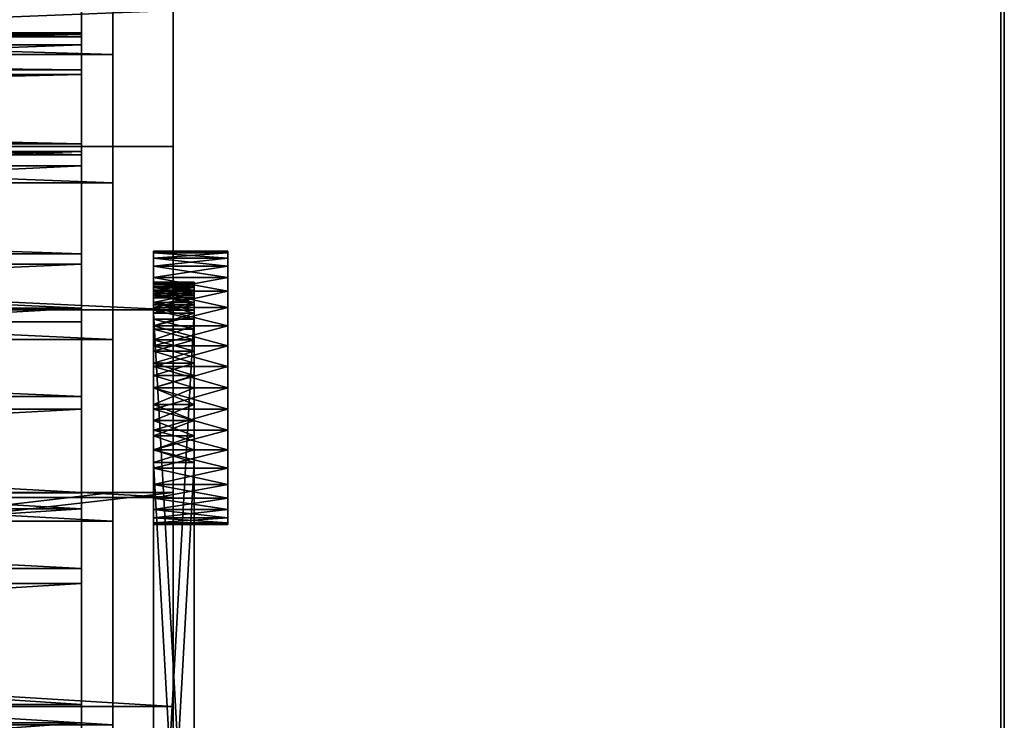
# Model space of a CAD drawing. Extents: x -4.8 to 43.9, y -3 to 20.9.
# Tile 253 of 256: x 39 to 42, y 14.5 to 16.6. Entities that reach past the tile are written whole.
import ezdxf

# ---------------------------------------------------------------- set-up
doc = ezdxf.new("R2010")
doc.units = 0

# ---------------------------------------------------------------- blocks, each defined once
blk = doc.blocks.new('Box-7148e406-b601-4288-a37b-d1ddc6295924')
at = {"color": 253, "linetype": 'Continuous', "true_color": 0xa0a0a0, "transparency": 33554687}
mesh = blk.add_polyface(dxfattribs=at)
corners = [(0, 0), (42, 0), (42, 19), (0, 19), (0, 0, 0.01), (42, 0, 0.01), (42, 19, 0.01), (0, 19, 0.01)]
mesh.append_faces([[corners[k] for k in face] for face in [(0, 1, 2, 3), (4, 5, 6, 7), (0, 1, 5, 4), (1, 2, 6, 5), (2, 3, 7, 6), (3, 0, 4, 7)]], dxfattribs={"color": 253})
blk = doc.blocks.new('Box-4a7966fc-d543-4e90-b91f-e9f7020791ce')
at = {"color": 253, "linetype": 'Continuous', "true_color": 0xa0a0a0, "transparency": 33554687}
mesh = blk.add_polyface(dxfattribs=at)
corners = [(0, 0), (42, 0), (42, 19), (0, 19), (0, 0, 0.01), (42, 0, 0.01), (42, 19, 0.01), (0, 19, 0.01)]
mesh.append_faces([[corners[k] for k in face] for face in [(0, 1, 2, 3), (4, 5, 6, 7), (0, 1, 5, 4), (1, 2, 6, 5), (2, 3, 7, 6), (3, 0, 4, 7)]], dxfattribs={"color": 253})
blk = doc.blocks.new('Box-6be0b900-153f-4212-bae1-06242cf9e2c9')
at = {"color": 253, "linetype": 'Continuous', "true_color": 0xa0a0a0, "transparency": 33554687}
mesh = blk.add_polyface(dxfattribs=at)
corners = [(0, 0), (0.01, 0), (0.01, 19), (0, 19), (0, 0, 17), (0.01, 0, 17), (0.01, 19, 17), (0, 19, 17)]
mesh.append_faces([[corners[k] for k in face] for face in [(0, 1, 2, 3), (4, 5, 6, 7), (0, 1, 5, 4), (1, 2, 6, 5), (2, 3, 7, 6), (3, 0, 4, 7)]], dxfattribs={"color": 253})
blk = doc.blocks.new('def3a200-0982-4f28-a51c-09b8d150a3a7')
at = {"linetype": 'Continuous', "transparency": 33554687}
for name, p in [('Box-7148e406-b601-4288-a37b-d1ddc6295924', (0, 0)), ('Box-4a7966fc-d543-4e90-b91f-e9f7020791ce', (0, 0, 16.99)), ('Box-6be0b900-153f-4212-bae1-06242cf9e2c9', (41.99, 0))]:
    blk.add_blockref(name, p, dxfattribs=at)
blk = doc.blocks.new('A2caf8b60c-556e-4c7a-b7da-38014f56cfbd')
at = {"color": 0, "linetype": 'BYBLOCK', "lineweight": -2, "transparency": 33554687}
mesh = blk.add_polyface(dxfattribs=at)
corners = [(-12.4109, 30.698, 7.894), (-11.0851, 32.5472, 7.894), (-11.0851, 32.5472, -27.106), (-12.4109, 30.698, -27.106), (-13.431, 28.6642, -27.106), (-13.431, 28.6642, 7.894), (-9.4864, 34.1662, 7.894), (-9.4864, 34.1662, -27.106), (-7.6541, 35.5152, 7.894), (-5.6334, 36.561, 7.894), (-5.6334, 36.561, -27.106), (-7.6541, 35.5152, -27.106), (-3.4739, 37.2777, 7.894), (-1.2289, 37.6478, 7.894), (-1.2289, 37.6478, -27.106), (-3.4739, 37.2777, -27.106), (1.0464, 37.6622, 7.894), (1.0464, 37.6622, -27.106), (3.2959, 37.3205, 7.894), (5.4642, 36.631, 7.894), (5.4642, 36.631, -27.106), (3.2959, 37.3205, -27.106), (7.498, 35.6109, 7.894), (9.3472, 34.2851, 7.894), (9.3472, 34.2851, -27.106), (7.498, 35.6109, -27.106), (10.9662, 32.6864, 7.894), (10.9662, 32.6864, -27.106), (12.3152, 30.8541, 7.894), (13.361, 28.8334, 7.894), (13.361, 28.8334, -27.106), (12.3152, 30.8541, -27.106), (14.0777, 26.6739, 7.894), (14.4478, 24.4289, 7.894), (14.4478, 24.4289, -27.106), (14.0777, 26.6739, -27.106), (14.4622, 22.1536, 7.894), (14.4622, 22.1536, -27.106), (14.1205, 19.9041, 7.894), (13.431, 17.7358, 7.894), (13.431, 17.7358, -27.106), (14.1205, 19.9041, -27.106)]
mesh.append_faces([[corners[k] for k in face] for face in [(0, 2, 3, 0), (3, 5, 0, 3), (2, 6, 7, 2), (8, 10, 11, 8), (11, 6, 8, 11), (12, 14, 15, 12), (15, 9, 12, 15), (14, 16, 17, 14), (18, 20, 21, 18), (21, 16, 18, 21), (22, 24, 25, 22), (25, 19, 22, 25), (24, 26, 27, 24), (28, 30, 31, 28), (31, 26, 28, 31), (32, 34, 35, 32), (35, 29, 32, 35), (34, 36, 37, 34), (38, 40, 41, 38), (41, 36, 38, 41)]], dxfattribs={"vtx0": -1, "color": 0})
mesh.append_faces([[corners[k] for k in face] for face in [(0, 1, 2, 0), (3, 4, 5, 3), (2, 1, 6, 2), (8, 9, 10, 8), (11, 7, 6, 11), (12, 13, 14, 12), (15, 10, 9, 15), (14, 13, 16, 14), (18, 19, 20, 18), (21, 17, 16, 21), (22, 23, 24, 22), (25, 20, 19, 25), (24, 23, 26, 24), (28, 29, 30, 28), (31, 27, 26, 31), (32, 33, 34, 32), (35, 30, 29, 35), (34, 33, 36, 34), (38, 39, 40, 38), (41, 37, 36, 41)]], dxfattribs={"vtx2": -1, "color": 0})
mesh = blk.add_polyface(dxfattribs=at)
corners = [(12.5047, 18.1126, -27.106), (12.5047, 18.1126, 7.894), (13.1466, 20.1314, 7.894), (13.1466, 20.1314, -27.106), (13.4648, 22.2258, 7.894), (13.4648, 22.2258, -27.106), (13.4514, 24.3442, 7.894), (13.4514, 24.3442, -27.106), (13.1068, 26.4343, 7.894), (13.1068, 26.4343, -27.106), (12.4395, 28.4449, 7.894), (12.4395, 28.4449, -27.106), (11.4659, 30.3263, 7.894), (11.4659, 30.3263, -27.106), (10.2099, 32.0322, 7.894), (10.2099, 32.0322, -27.106), (8.7026, 33.5206, 7.894), (8.7026, 33.5206, -27.106), (6.9809, 34.7549, 7.894), (6.9809, 34.7549, -27.106), (5.0874, 35.7047, 7.894), (5.0874, 35.7047, -27.106), (3.0686, 36.3466, 7.894), (3.0686, 36.3466, -27.106), (0.9742, 36.6648, 7.894), (0.9742, 36.6648, -27.106), (-1.1442, 36.6514, 7.894), (-1.1442, 36.6514, -27.106), (-3.2343, 36.3068, 7.894), (-3.2343, 36.3068, -27.106), (-5.2449, 35.6395, 7.894), (-5.2449, 35.6395, -27.106), (-7.1263, 34.6659, 7.894), (-7.1263, 34.6659, -27.106), (-8.8322, 33.4099, 7.894), (-8.8322, 33.4099, -27.106), (-10.3206, 31.9026, 7.894), (-10.3206, 31.9026, -27.106), (-11.5549, 30.1809, 7.894), (-11.5549, 30.1809, -27.106), (-12.5047, 28.2874, 7.894), (-12.5047, 28.2874, -27.106)]
mesh.append_faces([[corners[k] for k in face] for face in [(3, 0, 2, 3), (2, 4, 3, 2), (7, 5, 6, 7), (9, 7, 8, 9), (8, 10, 9, 8), (13, 11, 12, 13), (12, 14, 13, 12), (17, 15, 16, 17), (19, 17, 18, 19), (18, 20, 19, 18), (23, 21, 22, 23), (22, 24, 23, 22), (27, 25, 26, 27), (29, 27, 28, 29), (28, 30, 29, 28), (33, 31, 32, 33), (32, 34, 33, 32), (37, 35, 36, 37), (39, 37, 38, 39), (38, 40, 39, 38)]], dxfattribs={"vtx1": -1, "color": 0})
mesh.append_faces([[corners[k] for k in face] for face in [(0, 1, 2, 0), (4, 5, 3, 4), (5, 4, 6, 5), (7, 6, 8, 7), (10, 11, 9, 10), (11, 10, 12, 11), (14, 15, 13, 14), (15, 14, 16, 15), (17, 16, 18, 17), (20, 21, 19, 20), (21, 20, 22, 21), (24, 25, 23, 24), (25, 24, 26, 25), (27, 26, 28, 27), (30, 31, 29, 30), (31, 30, 32, 31), (34, 35, 33, 34), (35, 34, 36, 35), (37, 36, 38, 37), (40, 41, 39, 40)]], dxfattribs={"vtx2": -1, "color": 0})
mesh = blk.add_polyface(dxfattribs=at)
corners = [(12.4109, 15.702, 7.894), (11.0851, 13.8528, 7.894), (11.0851, 13.8528, -27.106), (12.4109, 15.702, -27.106), (13.431, 17.7358, -27.106), (13.431, 17.7358, 7.894), (9.4864, 12.2338, 7.894), (9.4864, 12.2338, -27.106), (7.6541, 10.8848, 7.894), (5.6334, 9.839, 7.894), (5.6334, 9.839, -27.106), (7.6541, 10.8848, -27.106), (3.4739, 9.1223, 7.894), (1.2289, 8.7522, 7.894), (1.2289, 8.7522, -27.106), (3.4739, 9.1223, -27.106), (-1.0464, 8.7378, 7.894), (-1.0464, 8.7378, -27.106), (-3.2959, 9.0795, 7.894), (-5.4642, 9.769, 7.894), (-5.4642, 9.769, -27.106), (-3.2959, 9.0795, -27.106), (-7.498, 10.7891, 7.894), (-9.3472, 12.1149, 7.894), (-9.3472, 12.1149, -27.106), (-7.498, 10.7891, -27.106), (-10.9662, 13.7136, 7.894), (-10.9662, 13.7136, -27.106), (-12.3152, 15.5459, 7.894), (-13.361, 17.5666, 7.894), (-13.361, 17.5666, -27.106), (-12.3152, 15.5459, -27.106), (-14.0777, 19.7261, 7.894), (-14.4478, 21.9711, 7.894), (-14.4478, 21.9711, -27.106), (-14.0777, 19.7261, -27.106), (-14.4622, 24.2464, 7.894), (-14.4622, 24.2464, -27.106), (-14.1205, 26.4959, 7.894), (-13.431, 28.6642, 7.894), (-13.431, 28.6642, -27.106), (-14.1205, 26.4959, -27.106)]
mesh.append_faces([[corners[k] for k in face] for face in [(0, 2, 3, 0), (3, 5, 0, 3), (2, 6, 7, 2), (8, 10, 11, 8), (11, 6, 8, 11), (12, 14, 15, 12), (15, 9, 12, 15), (14, 16, 17, 14), (18, 20, 21, 18), (21, 16, 18, 21), (22, 24, 25, 22), (25, 19, 22, 25), (24, 26, 27, 24), (28, 30, 31, 28), (31, 26, 28, 31), (32, 34, 35, 32), (35, 29, 32, 35), (34, 36, 37, 34), (38, 40, 41, 38), (41, 36, 38, 41)]], dxfattribs={"vtx0": -1, "color": 0})
mesh.append_faces([[corners[k] for k in face] for face in [(0, 1, 2, 0), (3, 4, 5, 3), (2, 1, 6, 2), (8, 9, 10, 8), (11, 7, 6, 11), (12, 13, 14, 12), (15, 10, 9, 15), (14, 13, 16, 14), (18, 19, 20, 18), (21, 17, 16, 21), (22, 23, 24, 22), (25, 20, 19, 25), (24, 23, 26, 24), (28, 29, 30, 28), (31, 27, 26, 31), (32, 33, 34, 32), (35, 30, 29, 35), (34, 33, 36, 34), (38, 39, 40, 38), (41, 37, 36, 41)]], dxfattribs={"vtx2": -1, "color": 0})
mesh = blk.add_polyface(dxfattribs=at)
corners = [(-12.5047, 28.2874, -27.106), (-12.5047, 28.2874, 7.894), (-13.1466, 26.2686, 7.894), (-13.1466, 26.2686, -27.106), (-13.4648, 24.1742, 7.894), (-13.4648, 24.1742, -27.106), (-13.4514, 22.0558, 7.894), (-13.4514, 22.0558, -27.106), (-13.1068, 19.9657, 7.894), (-13.1068, 19.9657, -27.106), (-12.4395, 17.9551, 7.894), (-12.4395, 17.9551, -27.106), (-11.4659, 16.0737, 7.894), (-11.4659, 16.0737, -27.106), (-10.2099, 14.3678, 7.894), (-10.2099, 14.3678, -27.106), (-8.7026, 12.8794, 7.894), (-8.7026, 12.8794, -27.106), (-6.9809, 11.6451, 7.894), (-6.9809, 11.6451, -27.106), (-0.9742, 9.7352, 7.894), (-0.9742, 9.7352, -27.106), (-3.0686, 10.0534, -27.106), (-3.0686, 10.0534, 7.894), (-5.0874, 10.6953, -27.106), (-5.0874, 10.6953, 7.894), (1.1442, 9.7486, 7.894), (1.1442, 9.7486, -27.106), (3.2343, 10.0932, 7.894), (3.2343, 10.0932, -27.106), (5.2449, 10.7605, 7.894), (5.2449, 10.7605, -27.106), (7.1263, 11.7341, 7.894), (7.1263, 11.7341, -27.106), (8.8322, 12.9901, 7.894), (8.8322, 12.9901, -27.106), (10.3206, 14.4974, 7.894), (10.3206, 14.4974, -27.106), (11.5549, 16.2191, 7.894), (11.5549, 16.2191, -27.106), (12.5047, 18.1126, 7.894), (12.5047, 18.1126, -27.106)]
mesh.append_faces([[corners[k] for k in face] for face in [(3, 0, 2, 3), (2, 4, 3, 2), (7, 5, 6, 7), (9, 7, 8, 9), (8, 10, 9, 8), (13, 11, 12, 13), (12, 14, 13, 12), (17, 15, 16, 17), (19, 17, 18, 19), (23, 20, 22, 23), (22, 24, 23, 22), (24, 19, 25, 24), (27, 21, 26, 27), (29, 27, 28, 29), (28, 30, 29, 28), (33, 31, 32, 33), (32, 34, 33, 32), (37, 35, 36, 37), (39, 37, 38, 39), (38, 40, 39, 38)]], dxfattribs={"vtx1": -1, "color": 0})
mesh.append_faces([[corners[k] for k in face] for face in [(0, 1, 2, 0), (4, 5, 3, 4), (5, 4, 6, 5), (7, 6, 8, 7), (10, 11, 9, 10), (11, 10, 12, 11), (14, 15, 13, 14), (15, 14, 16, 15), (17, 16, 18, 17), (20, 21, 22, 20), (24, 25, 23, 24), (19, 18, 25, 19), (21, 20, 26, 21), (27, 26, 28, 27), (30, 31, 29, 30), (31, 30, 32, 31), (34, 35, 33, 34), (35, 34, 36, 35), (37, 36, 38, 37), (40, 41, 39, 40)]], dxfattribs={"vtx2": -1, "color": 0})
blk = doc.blocks.new('A01b5c9114-0f9d-4c13-8968-8b2e19654aaf')
at = {"color": 0, "linetype": 'BYBLOCK', "lineweight": -2, "transparency": 33554687}
mesh = blk.add_polyface(dxfattribs=at)
corners = [(2.7128, 47.6748, -28.092), (-0.6205, 46.9919, -28.092), (-0.6205, 46.9919, 8.88), (2.7128, 47.6748, 8.88), (6.0903, 48.0867, 8.88), (6.0903, 48.0867, -28.092), (9.49, 48.225, 8.88), (9.49, 48.225, -28.092), (-3.8879, 46.0425, -28.092), (-7.0681, 44.8328, -28.092), (-7.0681, 44.8328, 8.88), (-3.8879, 46.0425, 8.88)]
mesh.append_faces([[corners[k] for k in face] for face in [(0, 2, 3, 0), (3, 5, 0, 3), (4, 7, 5, 4), (8, 10, 11, 8), (11, 1, 8, 11)]], dxfattribs={"vtx0": -1, "color": 0})
mesh.append_faces([[corners[k] for k in face] for face in [(0, 1, 2, 0), (3, 4, 5, 3), (4, 6, 7, 4), (8, 9, 10, 8), (11, 2, 1, 11)]], dxfattribs={"vtx2": -1, "color": 0})
mesh = blk.add_polyface(dxfattribs=at)
corners = [(16.25, 48.225, -28.092), (9.49, 48.225, -28.092), (9.49, 48.225, 8.88), (16.25, 48.225, 8.88)]
mesh.append_faces([[corners[k] for k in face] for face in [(0, 2, 3, 0)]], dxfattribs={"vtx0": -1, "color": 0})
mesh.append_faces([[corners[k] for k in face] for face in [(0, 1, 2, 0)]], dxfattribs={"vtx2": -1, "color": 0})
mesh = blk.add_polyface(dxfattribs=at)
corners = [(-6.8076, 44.2373, 8.23), (-6.8076, 44.2373, -27.442), (-3.6773, 45.4276, -27.442), (-3.6773, 45.4276, 8.23), (-0.4612, 46.3617, -27.442), (2.8196, 47.0336, 8.23), (-0.4612, 46.3617, 8.23), (2.8196, 47.0336, -27.442), (9.4901, 47.575, -27.442), (9.4901, 47.575, 8.23), (6.1439, 47.4389, 8.23), (6.1439, 47.4389, -27.442)]
mesh.append_faces([[corners[k] for k in face] for face in [(4, 5, 6, 4), (5, 4, 7, 5)]], dxfattribs={"vtx0": -1, "color": 0})
mesh.append_faces([[corners[k] for k in face] for face in [(3, 0, 2, 3), (6, 3, 4, 6), (11, 8, 10, 11), (10, 5, 11, 10)]], dxfattribs={"vtx1": -1, "color": 0})
mesh.append_faces([[corners[k] for k in face] for face in [(0, 1, 2, 0), (3, 2, 4, 3), (8, 9, 10, 8), (5, 7, 11, 5)]], dxfattribs={"vtx2": -1, "color": 0})
mesh = blk.add_polyface(dxfattribs=at)
corners = [(9.4901, 47.575, 8.23), (9.4901, 47.575, -27.442), (19.175, 47.575, -27.442), (19.175, 47.575, 8.23)]
mesh.append_faces([[corners[k] for k in face] for face in [(3, 0, 2, 3)]], dxfattribs={"vtx1": -1, "color": 0})
mesh.append_faces([[corners[k] for k in face] for face in [(0, 1, 2, 0)]], dxfattribs={"vtx2": -1, "color": 0})
mesh = blk.add_polyface(dxfattribs=at)
corners = [(14.6922, 18.663, 8.23), (14.6922, 18.663, -27.442), (14.1254, 16.5758, -27.442), (14.1254, 16.5758, 8.23), (13.2784, 14.5857, -27.442), (13.2784, 14.5857, 8.23), (12.1673, 12.7301, -27.442), (12.1673, 12.7301, 8.23), (10.8127, 11.044, -27.442), (10.8127, 11.044, 8.23), (9.2403, 9.559, -27.442), (9.2403, 9.559, 8.23), (7.4796, 8.303, -27.442), (7.4796, 8.303, 8.23), (5.5636, 7.2996, -27.442), (5.5636, 7.2996, 8.23), (3.5284, 6.5677, -27.442), (3.5284, 6.5677, 8.23), (1.4122, 6.1211, -27.442), (1.4122, 6.1211, 8.23), (-0.7452, 5.9681, -27.442), (-0.7452, 5.9681, 8.23)]
mesh.append_faces([[corners[k] for k in face] for face in [(3, 0, 2, 3), (2, 4, 3, 2), (7, 5, 6, 7), (9, 7, 8, 9), (8, 10, 9, 8), (13, 11, 12, 13), (12, 14, 13, 12), (17, 15, 16, 17), (19, 17, 18, 19), (18, 20, 19, 18)]], dxfattribs={"vtx1": -1, "color": 0})
mesh.append_faces([[corners[k] for k in face] for face in [(0, 1, 2, 0), (4, 5, 3, 4), (5, 4, 6, 5), (7, 6, 8, 7), (10, 11, 9, 10), (11, 10, 12, 11), (14, 15, 13, 14), (15, 14, 16, 15), (17, 16, 18, 17), (20, 21, 19, 20)]], dxfattribs={"vtx2": -1, "color": 0})
mesh = blk.add_polyface(dxfattribs=at)
corners = [(1.4494, 5.47, -28.092), (3.6027, 5.9135, -28.092), (3.6027, 5.9135, 8.88), (1.4494, 5.47, 8.88), (-0.7439, 5.3181, 8.88), (-0.7439, 5.3181, -28.092), (5.6776, 6.6406, -28.092), (5.6776, 6.6406, 8.88), (7.6367, 7.6383, -28.092), (9.4451, 8.8886, -28.092), (9.4451, 8.8886, 8.88), (7.6367, 7.6383, 8.88), (11.0703, 10.3693, -28.092), (12.4832, 12.0537, -28.092), (12.4832, 12.0537, 8.88), (11.0703, 10.3693, 8.88), (13.6585, 13.9118, -28.092), (13.6585, 13.9118, 8.88), (14.5751, 15.9101, -28.092), (15.2166, 18.013, -28.092), (15.2166, 18.013, 8.88), (14.5751, 15.9101, 8.88)]
mesh.append_faces([[corners[k] for k in face] for face in [(0, 2, 3, 0), (3, 5, 0, 3), (2, 6, 7, 2), (8, 10, 11, 8), (11, 6, 8, 11), (12, 14, 15, 12), (15, 9, 12, 15), (14, 16, 17, 14), (18, 20, 21, 18), (21, 16, 18, 21)]], dxfattribs={"vtx0": -1, "color": 0})
mesh.append_faces([[corners[k] for k in face] for face in [(0, 1, 2, 0), (3, 4, 5, 3), (2, 1, 6, 2), (8, 9, 10, 8), (11, 7, 6, 11), (12, 13, 14, 12), (15, 10, 9, 15), (14, 13, 16, 14), (18, 19, 20, 18), (21, 17, 16, 21)]], dxfattribs={"vtx2": -1, "color": 0})
blk = doc.blocks.new('e5b3d74c-c964-4e38-bde9-af93fdd1e03f')
at = {"color": 35, "transparency": 33554687, "extrusion": (-1, 0, 0), "zscale": 1.8, "rotation": 179.99999977}
blk.add_blockref('A01b5c9114-0f9d-4c13-8968-8b2e19654aaf', (19.175, 33.119, 17.2908), dxfattribs=at)
at = {"color": 252, "transparency": 33554687, "extrusion": (-1, 0, 0), "zscale": 1.8, "rotation": 179.99999977}
blk.add_blockref('A2caf8b60c-556e-4c7a-b7da-38014f56cfbd', (19.175, 33.119, 17.2908), dxfattribs=at)
at = {"color": 251, "transparency": 33554687}
mesh = blk.add_polyface(dxfattribs=at)
corners = [(34.3329, -8.5957, 21.4802), (34.3329, -8.4155, 21.4369), (32.8892, -8.4155, 21.4369), (32.8892, -8.5957, 21.4802), (32.8892, -8.7805, 21.4947), (34.3329, -8.7805, 21.4947), (34.3329, -8.2443, 21.366), (32.8892, -8.2443, 21.366), (34.3329, -8.0862, 21.2691), (34.3329, -7.9453, 21.1487), (32.8892, -7.9453, 21.1487), (32.8892, -8.0862, 21.2691), (34.3329, -7.8249, 21.0078), (34.3329, -7.728, 20.8497), (32.8892, -7.728, 20.8497), (32.8892, -7.8249, 21.0078), (34.3329, -7.6571, 20.6785), (32.8892, -7.6571, 20.6785), (34.3329, -7.6138, 20.1287), (34.3329, -7.6571, 19.9484), (32.8892, -7.6571, 19.9484), (32.8892, -7.6138, 20.1287), (32.8892, -7.5993, 20.3135), (34.3329, -7.5993, 20.3135), (32.8892, -7.6138, 20.4983), (34.3329, -7.6138, 20.4983), (34.3329, -7.728, 19.7772), (32.8892, -7.728, 19.7772), (34.3329, -7.8249, 19.6191), (34.3329, -7.9453, 19.4782), (32.8892, -7.9453, 19.4782), (32.8892, -7.8249, 19.6191), (34.3329, -8.0862, 19.3578), (34.3329, -8.2443, 19.261), (32.8892, -8.2443, 19.261), (32.8892, -8.0862, 19.3578), (34.3329, -8.4155, 19.19), (32.8892, -8.4155, 19.19), (34.3329, -8.5957, 19.1468), (34.3329, -8.7805, 19.1322), (32.8892, -8.7805, 19.1322), (32.8892, -8.5957, 19.1468)]
mesh.append_faces([[corners[k] for k in face] for face in [(0, 2, 3, 0), (3, 5, 0, 3), (2, 6, 7, 2), (8, 10, 11, 8), (11, 6, 8, 11), (12, 14, 15, 12), (15, 9, 12, 15), (14, 16, 17, 14), (18, 20, 21, 18), (21, 23, 18, 21), (22, 25, 23, 22), (24, 16, 25, 24), (20, 26, 27, 20), (28, 30, 31, 28), (31, 26, 28, 31), (32, 34, 35, 32), (35, 29, 32, 35), (34, 36, 37, 34), (38, 40, 41, 38), (41, 36, 38, 41)]], dxfattribs={"vtx0": -1, "color": 251})
mesh.append_faces([[corners[k] for k in face] for face in [(0, 1, 2, 0), (3, 4, 5, 3), (2, 1, 6, 2), (8, 9, 10, 8), (11, 7, 6, 11), (12, 13, 14, 12), (15, 10, 9, 15), (14, 13, 16, 14), (18, 19, 20, 18), (21, 22, 23, 21), (22, 24, 25, 22), (24, 17, 16, 24), (20, 19, 26, 20), (28, 29, 30, 28), (31, 27, 26, 31), (32, 33, 34, 32), (35, 30, 29, 35), (34, 33, 36, 34), (38, 39, 40, 38), (41, 37, 36, 41)]], dxfattribs={"vtx2": -1, "color": 251})
mesh = blk.add_polyface(dxfattribs=at)
corners = [(34.3329, -7.6138, -0.6603), (34.3329, -7.6571, -0.8405), (32.8892, -7.6571, -0.8405), (32.8892, -7.6138, -0.6603), (32.8892, -7.5993, -0.4755), (34.3329, -7.5993, -0.4755), (34.3329, -7.728, -1.0117), (32.8892, -7.728, -1.0117), (34.3329, -7.8249, -1.1698), (34.3329, -7.9453, -1.3107), (32.8892, -7.9453, -1.3107), (32.8892, -7.8249, -1.1698), (34.3329, -8.0862, -1.4311), (34.3329, -8.2443, -1.528), (32.8892, -8.2443, -1.528), (32.8892, -8.0862, -1.4311), (34.3329, -8.4155, -1.5989), (32.8892, -8.4155, -1.5989), (34.3329, -8.5957, -1.6422), (34.3329, -8.7805, -1.6567), (32.8892, -8.7805, -1.6567), (32.8892, -8.5957, -1.6422), (34.3329, -8.9653, -1.6422), (34.3329, -9.1456, -1.5989), (32.8892, -9.1456, -1.5989), (32.8892, -8.9653, -1.6422), (34.3329, -9.3168, -1.528), (32.8892, -9.3168, -1.528), (34.3329, -9.4749, -1.4311), (34.3329, -9.6158, -1.3107), (32.8892, -9.6158, -1.3107), (32.8892, -9.4749, -1.4311), (34.3329, -9.7362, -1.1698), (34.3329, -9.833, -1.0117), (32.8892, -9.833, -1.0117), (32.8892, -9.7362, -1.1698), (34.3329, -9.904, -0.8405), (32.8892, -9.904, -0.8405), (34.3329, -9.9472, -0.6603), (34.3329, -9.9618, -0.4755), (32.8892, -9.9618, -0.4755), (32.8892, -9.9472, -0.6603)]
mesh.append_faces([[corners[k] for k in face] for face in [(0, 2, 3, 0), (3, 5, 0, 3), (2, 6, 7, 2), (8, 10, 11, 8), (11, 6, 8, 11), (12, 14, 15, 12), (15, 9, 12, 15), (14, 16, 17, 14), (18, 20, 21, 18), (21, 16, 18, 21), (22, 24, 25, 22), (25, 19, 22, 25), (24, 26, 27, 24), (28, 30, 31, 28), (31, 26, 28, 31), (32, 34, 35, 32), (35, 29, 32, 35), (34, 36, 37, 34), (38, 40, 41, 38), (41, 36, 38, 41)]], dxfattribs={"vtx0": -1, "color": 251})
mesh.append_faces([[corners[k] for k in face] for face in [(0, 1, 2, 0), (3, 4, 5, 3), (2, 1, 6, 2), (8, 9, 10, 8), (11, 7, 6, 11), (12, 13, 14, 12), (15, 10, 9, 15), (14, 13, 16, 14), (18, 19, 20, 18), (21, 17, 16, 21), (22, 23, 24, 22), (25, 20, 19, 25), (24, 23, 26, 24), (28, 29, 30, 28), (31, 27, 26, 31), (32, 33, 34, 32), (35, 30, 29, 35), (34, 33, 36, 34), (38, 39, 40, 38), (41, 37, 36, 41)]], dxfattribs={"vtx2": -1, "color": 251})
mesh = blk.add_polyface(dxfattribs=at)
corners = [(34.3329, -9.9472, -0.2907), (34.3329, -9.904, -0.1104), (32.8892, -9.904, -0.1104), (32.8892, -9.9472, -0.2907), (32.8892, -9.9618, -0.4755), (34.3329, -9.9618, -0.4755), (34.3329, -9.833, 0.0608), (32.8892, -9.833, 0.0608), (34.3329, -9.7362, 0.2189), (34.3329, -9.6158, 0.3598), (32.8892, -9.6158, 0.3598), (32.8892, -9.7362, 0.2189), (34.3329, -9.4749, 0.4802), (34.3329, -9.3168, 0.577), (32.8892, -9.3168, 0.577), (32.8892, -9.4749, 0.4802), (34.3329, -9.1456, 0.648), (32.8892, -9.1456, 0.648), (34.3329, -8.5957, 0.6912), (34.3329, -8.4155, 0.648), (32.8892, -8.4155, 0.648), (32.8892, -8.5957, 0.6912), (32.8892, -8.7805, 0.7058), (34.3329, -8.7805, 0.7058), (32.8892, -8.9653, 0.6912), (34.3329, -8.9653, 0.6912), (34.3329, -8.2443, 0.577), (32.8892, -8.2443, 0.577), (34.3329, -8.0862, 0.4802), (34.3329, -7.9453, 0.3598), (32.8892, -7.9453, 0.3598), (32.8892, -8.0862, 0.4802), (34.3329, -7.8249, 0.2189), (34.3329, -7.728, 0.0608), (32.8892, -7.728, 0.0608), (32.8892, -7.8249, 0.2189), (34.3329, -7.6571, -0.1104), (32.8892, -7.6571, -0.1104), (34.3329, -7.6138, -0.2907), (34.3329, -7.5993, -0.4755), (32.8892, -7.5993, -0.4755), (32.8892, -7.6138, -0.2907)]
mesh.append_faces([[corners[k] for k in face] for face in [(0, 2, 3, 0), (3, 5, 0, 3), (2, 6, 7, 2), (8, 10, 11, 8), (11, 6, 8, 11), (12, 14, 15, 12), (15, 9, 12, 15), (14, 16, 17, 14), (18, 20, 21, 18), (21, 23, 18, 21), (22, 25, 23, 22), (24, 16, 25, 24), (20, 26, 27, 20), (28, 30, 31, 28), (31, 26, 28, 31), (32, 34, 35, 32), (35, 29, 32, 35), (34, 36, 37, 34), (38, 40, 41, 38), (41, 36, 38, 41)]], dxfattribs={"vtx0": -1, "color": 251})
mesh.append_faces([[corners[k] for k in face] for face in [(0, 1, 2, 0), (3, 4, 5, 3), (2, 1, 6, 2), (8, 9, 10, 8), (11, 7, 6, 11), (12, 13, 14, 12), (15, 10, 9, 15), (14, 13, 16, 14), (18, 19, 20, 18), (21, 22, 23, 21), (22, 24, 25, 22), (24, 17, 16, 24), (20, 19, 26, 20), (28, 29, 30, 28), (31, 27, 26, 31), (32, 33, 34, 32), (35, 30, 29, 35), (34, 33, 36, 34), (38, 39, 40, 38), (41, 37, 36, 41)]], dxfattribs={"vtx2": -1, "color": 251})
mesh = blk.add_polyface(dxfattribs=at)
corners = [(34.3329, -7.5993, 20.3135), (34.3329, -7.6138, 20.4983), (34.3329, -7.6571, 20.6785), (34.3329, -7.6138, 20.1287), (34.3329, -7.6571, 19.9484), (34.3329, -7.728, 20.8497), (34.3329, -7.728, 19.7772), (34.3329, -7.8249, 21.0078), (34.3329, -7.8249, 19.6191), (34.3329, -7.9453, 21.1487), (34.3329, -7.9453, 19.4782), (34.3329, -8.0862, 21.2691), (34.3329, -8.0862, 19.3578), (34.3329, -8.2443, 21.366), (34.3329, -8.2443, 19.261), (34.3329, -8.4155, 21.4369), (34.3329, -8.4155, 19.19), (34.3329, -8.5957, 21.4802), (34.3329, -8.5957, 19.1468), (34.3329, -8.7805, 21.4947), (34.3329, -8.7805, 19.1322), (34.3329, -8.9653, 21.4802), (34.3329, -8.9653, 19.1468), (34.3329, -9.9618, 20.3135), (34.3329, -9.9472, 20.1287), (34.3329, -9.904, 19.9484), (34.3329, -9.9472, 20.4983), (34.3329, -9.904, 20.6785), (34.3329, -9.833, 19.7772), (34.3329, -9.833, 20.8497), (34.3329, -9.7362, 19.6191), (34.3329, -9.7362, 21.0078), (34.3329, -9.6158, 19.4782), (34.3329, -9.6158, 21.1487), (34.3329, -9.4749, 19.3578), (34.3329, -9.4749, 21.2691), (34.3329, -9.3168, 19.261), (34.3329, -9.3168, 21.366), (34.3329, -9.1456, 19.19), (34.3329, -9.1456, 21.4369)]
mesh.append_faces([[corners[k] for k in face] for face in [(5, 6, 4, 5), (7, 8, 6, 7), (9, 10, 8, 9), (11, 12, 10, 11), (13, 14, 12, 13), (15, 16, 14, 15), (17, 18, 16, 17), (19, 20, 18, 19), (21, 22, 20, 21), (28, 29, 27, 28), (30, 31, 29, 30), (32, 33, 31, 32), (34, 35, 33, 34), (36, 37, 35, 36), (38, 39, 37, 38), (22, 21, 39, 22)]], dxfattribs={"vtx0": -1, "vtx2": -1, "color": 251})
mesh.append_faces([[corners[k] for k in face] for face in [(3, 0, 2, 3), (4, 3, 2, 4), (2, 5, 4, 2), (5, 7, 6, 5), (7, 9, 8, 7), (9, 11, 10, 9), (11, 13, 12, 11), (13, 15, 14, 13), (15, 17, 16, 15), (17, 19, 18, 17), (19, 21, 20, 19), (26, 23, 25, 26), (27, 26, 25, 27), (25, 28, 27, 25), (28, 30, 29, 28), (30, 32, 31, 30), (32, 34, 33, 32), (34, 36, 35, 34), (36, 38, 37, 36), (38, 22, 39, 38)]], dxfattribs={"vtx1": -1, "vtx2": -1, "color": 251})
mesh.append_faces([[corners[k] for k in face] for face in [(0, 1, 2, 0), (23, 24, 25, 23)]], dxfattribs={"vtx2": -1, "color": 251})
mesh = blk.add_polyface(dxfattribs=at)
corners = [(34.3329, -8.7805, -1.6567), (34.3329, -8.5957, -1.6422), (34.3329, -8.4155, -1.5989), (34.3329, -8.9653, -1.6422), (34.3329, -9.1456, -1.5989), (34.3329, -8.2443, -1.528), (34.3329, -9.3168, -1.528), (34.3329, -8.0862, -1.4311), (34.3329, -9.4749, -1.4311), (34.3329, -7.9453, -1.3107), (34.3329, -9.6158, -1.3107), (34.3329, -7.8249, -1.1698), (34.3329, -9.7362, -1.1698), (34.3329, -7.728, -1.0117), (34.3329, -9.833, -1.0117), (34.3329, -7.6571, -0.8405), (34.3329, -9.904, -0.8405), (34.3329, -7.6138, -0.6603), (34.3329, -9.9472, -0.6603), (34.3329, -7.5993, -0.4755), (34.3329, -9.9618, -0.4755), (34.3329, -7.6138, -0.2907), (34.3329, -9.9472, -0.2907), (34.3329, -8.7805, 0.7058), (34.3329, -8.9653, 0.6912), (34.3329, -9.1456, 0.648), (34.3329, -8.5957, 0.6912), (34.3329, -8.4155, 0.648), (34.3329, -9.3168, 0.577), (34.3329, -8.2443, 0.577), (34.3329, -9.4749, 0.4802), (34.3329, -8.0862, 0.4802), (34.3329, -9.6158, 0.3598), (34.3329, -7.9453, 0.3598), (34.3329, -9.7362, 0.2189), (34.3329, -7.8249, 0.2189), (34.3329, -9.833, 0.0608), (34.3329, -7.728, 0.0608), (34.3329, -9.904, -0.1104), (34.3329, -7.6571, -0.1104)]
mesh.append_faces([[corners[k] for k in face] for face in [(5, 6, 4, 5), (7, 8, 6, 7), (9, 10, 8, 9), (11, 12, 10, 11), (13, 14, 12, 13), (15, 16, 14, 15), (17, 18, 16, 17), (19, 20, 18, 19), (21, 22, 20, 21), (28, 29, 27, 28), (30, 31, 29, 30), (32, 33, 31, 32), (34, 35, 33, 34), (36, 37, 35, 36), (38, 39, 37, 38), (22, 21, 39, 22)]], dxfattribs={"vtx0": -1, "vtx2": -1, "color": 251})
mesh.append_faces([[corners[k] for k in face] for face in [(3, 0, 2, 3), (4, 3, 2, 4), (2, 5, 4, 2), (5, 7, 6, 5), (7, 9, 8, 7), (9, 11, 10, 9), (11, 13, 12, 11), (13, 15, 14, 13), (15, 17, 16, 15), (17, 19, 18, 17), (19, 21, 20, 19), (26, 23, 25, 26), (27, 26, 25, 27), (25, 28, 27, 25), (28, 30, 29, 28), (30, 32, 31, 30), (32, 34, 33, 32), (34, 36, 35, 34), (36, 38, 37, 36), (38, 22, 39, 38)]], dxfattribs={"vtx1": -1, "vtx2": -1, "color": 251})
mesh.append_faces([[corners[k] for k in face] for face in [(0, 1, 2, 0), (23, 24, 25, 23)]], dxfattribs={"vtx2": -1, "color": 251})
at = {"color": 254, "transparency": 33554687}
mesh = blk.add_polyface(dxfattribs=at)
corners = [(33.6767, -8.6732, -1.3826), (33.6767, -8.7805, -1.389), (32.8892, -8.7805, -1.389), (32.8892, -8.6732, -1.3826), (32.8892, -8.5673, -1.3637), (33.6767, -8.5673, -1.3637), (33.6767, -8.4644, -1.3325), (32.8892, -8.4644, -1.3325), (32.8892, -8.3658, -1.2894), (33.6767, -8.3658, -1.2894), (33.6767, -8.2436, -1.2145), (32.8892, -8.2436, -1.2145), (32.8892, -8.1346, -1.1214), (33.6767, -8.1346, -1.1214), (33.6767, -8.0415, -1.0124), (32.8892, -8.0415, -1.0124), (32.8892, -7.9666, -0.8902), (33.6767, -7.9666, -0.8902), (33.6767, -7.9117, -0.7578), (32.8892, -7.9117, -0.7578), (33.6767, -7.8783, -0.6184), (32.8892, -7.8783, -0.6184), (32.8892, -7.867, -0.4755), (33.6767, -7.867, -0.4755), (33.6767, -7.8783, -0.3326), (32.8892, -7.8783, -0.3326), (32.8892, -7.9117, -0.1932), (33.6767, -7.9117, -0.1932), (33.6767, -7.9666, -0.0607), (32.8892, -7.9666, -0.0607), (33.6767, -8.0415, 0.0615), (32.8892, -8.0415, 0.0615), (32.8892, -8.1346, 0.1705), (33.6767, -8.1346, 0.1705), (33.6767, -8.9234, -1.3777), (33.6767, -9.0628, -1.3443), (32.8892, -9.0628, -1.3443), (32.8892, -8.9234, -1.3777), (32.8892, -8.7805, -1.389), (33.6767, -8.7805, -1.389), (33.6767, -9.1953, -1.2894), (32.8892, -9.1953, -1.2894), (33.6767, -9.3175, -1.2145), (33.6767, -9.4265, -1.1214), (32.8892, -9.4265, -1.1214), (32.8892, -9.3175, -1.2145)]
mesh.append_faces([[corners[k] for k in face] for face in [(0, 2, 3, 0), (3, 5, 0, 3), (6, 4, 7, 6), (7, 9, 6, 7), (10, 8, 11, 10), (11, 13, 10, 11), (14, 12, 15, 14), (15, 17, 14, 15), (18, 16, 19, 18), (20, 19, 21, 20), (21, 23, 20, 21), (24, 22, 25, 24), (25, 27, 24, 25), (28, 26, 29, 28), (30, 29, 31, 30), (31, 33, 30, 31), (34, 36, 37, 34), (37, 39, 34, 37), (36, 40, 41, 36), (42, 44, 45, 42), (45, 40, 42, 45)]], dxfattribs={"vtx0": -1, "color": 254})
mesh.append_faces([[corners[k] for k in face] for face in [(0, 1, 2, 0), (3, 4, 5, 3), (6, 5, 4, 6), (7, 8, 9, 7), (10, 9, 8, 10), (11, 12, 13, 11), (14, 13, 12, 14), (15, 16, 17, 15), (18, 17, 16, 18), (20, 18, 19, 20), (21, 22, 23, 21), (24, 23, 22, 24), (25, 26, 27, 25), (28, 27, 26, 28), (30, 28, 29, 30), (31, 32, 33, 31), (34, 35, 36, 34), (37, 38, 39, 37), (36, 35, 40, 36), (42, 43, 44, 42), (45, 41, 40, 45)]], dxfattribs={"vtx2": -1, "color": 254})
mesh = blk.add_polyface(dxfattribs=at)
corners = [(33.6767, -8.6732, 21.2206), (33.6767, -8.5673, 21.2017), (32.8892, -8.5673, 21.2017), (32.8892, -8.6732, 21.2206), (32.8892, -8.7805, 21.227), (33.6767, -8.7805, 21.227), (33.6767, -8.4644, 21.1705), (33.6767, -8.3658, 21.1274), (32.8892, -8.3658, 21.1274), (32.8892, -8.4644, 21.1705), (33.6767, -8.1873, 21.0081), (33.6767, -8.1097, 20.9336), (32.8892, -8.1097, 20.9336), (32.8892, -8.1873, 21.0081), (32.8892, -8.273, 21.073), (33.6767, -8.273, 21.073), (33.6767, -8.0415, 20.8504), (33.6767, -7.9835, 20.7598), (32.8892, -7.9835, 20.7598), (32.8892, -8.0415, 20.8504), (33.6767, -7.9366, 20.6631), (33.6767, -7.9013, 20.5614), (32.8892, -7.9013, 20.5614), (32.8892, -7.9366, 20.6631), (33.6767, -7.8783, 20.4564), (33.6767, -7.8677, 20.3493), (32.8892, -7.8677, 20.3493), (32.8892, -7.8783, 20.4564), (33.6767, -7.8846, 20.1353), (33.6767, -7.9117, 20.0312), (32.8892, -7.9117, 20.0312), (32.8892, -7.8846, 20.1353), (32.8892, -7.8698, 20.2418), (33.6767, -7.8698, 20.2418), (33.6767, -7.9509, 19.931), (33.6767, -8.0016, 19.8362), (32.8892, -8.0016, 19.8362), (32.8892, -7.9509, 19.931), (33.6767, -8.0631, 19.7479), (33.6767, -8.1346, 19.6675), (32.8892, -8.1346, 19.6675), (32.8892, -8.0631, 19.7479)]
mesh.append_faces([[corners[k] for k in face] for face in [(0, 2, 3, 0), (3, 5, 0, 3), (6, 8, 9, 6), (9, 1, 6, 9), (10, 12, 13, 10), (13, 15, 10, 13), (14, 7, 15, 14), (16, 18, 19, 16), (19, 11, 16, 19), (20, 22, 23, 20), (23, 17, 20, 23), (24, 26, 27, 24), (27, 21, 24, 27), (28, 30, 31, 28), (31, 33, 28, 31), (32, 25, 33, 32), (34, 36, 37, 34), (37, 29, 34, 37), (38, 40, 41, 38), (41, 35, 38, 41)]], dxfattribs={"vtx0": -1, "color": 254})
mesh.append_faces([[corners[k] for k in face] for face in [(0, 1, 2, 0), (3, 4, 5, 3), (6, 7, 8, 6), (9, 2, 1, 9), (10, 11, 12, 10), (13, 14, 15, 13), (14, 8, 7, 14), (16, 17, 18, 16), (19, 12, 11, 19), (20, 21, 22, 20), (23, 18, 17, 23), (24, 25, 26, 24), (27, 22, 21, 27), (28, 29, 30, 28), (31, 32, 33, 31), (32, 26, 25, 32), (34, 35, 36, 34), (37, 30, 29, 37), (38, 39, 40, 38), (41, 36, 35, 41)]], dxfattribs={"vtx2": -1, "color": 254})
at = {"color": 251, "transparency": 33554687}
mesh = blk.add_polyface(dxfattribs=at)
corners = [(33.6767, -8.5673, -1.3637), (33.6767, -8.4644, -1.3325), (33.6767, -9.0628, -1.3443), (33.6767, -8.9234, -1.3777), (33.6767, -8.7805, -1.389), (33.6767, -8.6732, -1.3826), (33.6767, -8.3658, -1.2894), (33.6767, -9.1953, -1.2894), (33.6767, -8.2436, -1.2145), (33.6767, -9.3175, -1.2145), (33.6767, -8.1346, -1.1214), (33.6767, -9.4265, -1.1214), (33.6767, -8.0415, 0.0615), (33.6767, -8.1346, 0.1705), (33.6767, -15.7136, 5.1658), (33.6767, -7.9666, -0.0607), (33.6767, -7.9117, -0.1932), (33.6767, -7.8783, -0.3326), (33.6767, -7.867, -0.4755), (33.6767, -7.8783, -0.6184), (33.6767, -7.9117, -0.7578), (33.6767, -7.9666, -0.8902), (33.6767, -8.0415, -1.0124), (33.6767, -15.424, 5.3908), (33.6767, -15.1489, 5.6335), (33.6767, -14.8895, 5.8929), (33.6767, -14.6468, 6.168), (33.6767, -14.4218, 6.4576)]
mesh.append_faces([[corners[k] for k in face] for face in [(0, 2, 3, 0), (3, 5, 0, 3), (1, 7, 2, 1), (6, 9, 7, 6), (8, 11, 9, 8), (14, 15, 12, 14), (14, 16, 15, 14), (14, 17, 16, 14), (14, 18, 17, 14), (14, 19, 18, 14), (14, 20, 19, 14), (11, 21, 20, 11), (11, 22, 21, 11), (11, 10, 22, 11), (13, 23, 14, 13), (13, 24, 23, 13), (13, 25, 24, 13), (13, 26, 25, 13)]], dxfattribs={"vtx0": -1, "vtx2": -1, "color": 251})
mesh.append_faces([[corners[k] for k in face] for face in [(0, 1, 2, 0), (1, 6, 7, 1), (6, 8, 9, 6), (8, 10, 11, 8), (12, 13, 14, 12), (14, 11, 20, 14)]], dxfattribs={"vtx1": -1, "vtx2": -1, "color": 251})
mesh.append_faces([[corners[k] for k in face] for face in [(3, 4, 5, 3), (13, 27, 26, 13)]], dxfattribs={"vtx2": -1, "color": 251})
mesh = blk.add_polyface(dxfattribs=at)
corners = [(33.6767, -7.8846, 20.1353), (33.6767, -7.8698, 20.2418), (33.6767, -7.8677, 20.3493), (33.6767, -7.8783, 20.4564), (33.6767, -7.9013, 20.5614), (33.6767, -7.9117, 20.0312), (33.6767, -7.9366, 20.6631), (33.6767, -7.9509, 19.931), (33.6767, -7.9835, 20.7598), (33.6767, -8.0016, 19.8362), (33.6767, -8.0415, 20.8504), (33.6767, -8.0631, 19.7479), (33.6767, -8.1097, 20.9336), (33.6767, -8.1346, 19.6675), (33.6767, -9.3175, 21.0525), (33.6767, -9.4265, 20.9594), (33.6767, -14.4218, 13.3804), (33.6767, -9.1953, 21.1274), (33.6767, -9.0628, 21.1823), (33.6767, -8.9234, 21.2157), (33.6767, -8.7805, 21.227), (33.6767, -8.6732, 21.2206), (33.6767, -8.5673, 21.2017), (33.6767, -8.4644, 21.1705), (33.6767, -8.3658, 21.1274), (33.6767, -8.273, 21.073), (33.6767, -8.1873, 21.0081), (33.6767, -14.6468, 13.67), (33.6767, -14.8895, 13.9451), (33.6767, -15.1489, 14.2045), (33.6767, -15.424, 14.4472), (33.6767, -15.7136, 14.6722)]
mesh.append_faces([[corners[k] for k in face] for face in [(0, 2, 3, 0), (3, 5, 0, 3), (4, 7, 5, 4), (6, 9, 7, 6), (8, 11, 9, 8), (10, 13, 11, 10), (16, 17, 14, 16), (16, 18, 17, 16), (16, 19, 18, 16), (16, 20, 19, 16), (16, 21, 20, 16), (16, 22, 21, 16), (13, 23, 22, 13), (13, 24, 23, 13), (13, 25, 24, 13), (13, 26, 25, 13), (13, 12, 26, 13), (15, 27, 16, 15), (15, 28, 27, 15), (15, 29, 28, 15), (15, 30, 29, 15)]], dxfattribs={"vtx0": -1, "vtx2": -1, "color": 251})
mesh.append_faces([[corners[k] for k in face] for face in [(3, 4, 5, 3), (4, 6, 7, 4), (6, 8, 9, 6), (8, 10, 11, 8), (10, 12, 13, 10), (14, 15, 16, 14), (16, 13, 22, 16)]], dxfattribs={"vtx1": -1, "vtx2": -1, "color": 251})
mesh.append_faces([[corners[k] for k in face] for face in [(0, 1, 2, 0), (15, 31, 30, 15)]], dxfattribs={"vtx2": -1, "color": 251})
mesh = blk.add_polyface(dxfattribs=at)
corners = [(33.6767, -14.4218, 13.3804), (32.8892, -14.4218, 13.3804), (32.8892, -8.1346, 19.6675), (33.6767, -8.1346, 19.6675)]
mesh.append_faces([[corners[k] for k in face] for face in [(3, 0, 2, 3)]], dxfattribs={"vtx1": -1, "color": 251})
mesh.append_faces([[corners[k] for k in face] for face in [(0, 1, 2, 0)]], dxfattribs={"vtx2": -1, "color": 251})
mesh = blk.add_polyface(dxfattribs=at)
corners = [(33.6767, -8.1346, 0.1705), (32.8892, -8.1346, 0.1705), (32.8892, -14.4218, 6.4576), (33.6767, -14.4218, 6.4576)]
mesh.append_faces([[corners[k] for k in face] for face in [(3, 0, 2, 3)]], dxfattribs={"vtx1": -1, "color": 251})
mesh.append_faces([[corners[k] for k in face] for face in [(0, 1, 2, 0)]], dxfattribs={"vtx2": -1, "color": 251})
at = {"color": 254, "transparency": 33554687}
mesh = blk.add_polyface(dxfattribs=at)
corners = [(33.6767, -9.3175, 21.0525), (33.6767, -9.1953, 21.1274), (32.8892, -9.1953, 21.1274), (32.8892, -9.3175, 21.0525), (32.8892, -9.4265, 20.9594), (33.6767, -9.4265, 20.9594), (33.6767, -9.0628, 21.1823), (32.8892, -9.0628, 21.1823), (33.6767, -8.9234, 21.2157), (33.6767, -8.7805, 21.227), (32.8892, -8.7805, 21.227), (32.8892, -8.9234, 21.2157)]
mesh.append_faces([[corners[k] for k in face] for face in [(0, 2, 3, 0), (3, 5, 0, 3), (2, 6, 7, 2), (8, 10, 11, 8), (11, 6, 8, 11)]], dxfattribs={"vtx0": -1, "color": 254})
mesh.append_faces([[corners[k] for k in face] for face in [(0, 1, 2, 0), (3, 4, 5, 3), (2, 1, 6, 2), (8, 9, 10, 8), (11, 7, 6, 11)]], dxfattribs={"vtx2": -1, "color": 254})
at = {"color": 251, "transparency": 33554687}
mesh = blk.add_polyface(dxfattribs=at)
corners = [(34.3329, -8.9653, 19.1468), (34.3329, -9.1456, 19.19), (32.8892, -9.1456, 19.19), (32.8892, -8.9653, 19.1468), (32.8892, -8.7805, 19.1322), (34.3329, -8.7805, 19.1322), (34.3329, -9.3168, 19.261), (32.8892, -9.3168, 19.261), (34.3329, -9.4749, 19.3578), (34.3329, -9.6158, 19.4782), (32.8892, -9.6158, 19.4782), (32.8892, -9.4749, 19.3578), (34.3329, -9.7362, 19.6191), (34.3329, -9.833, 19.7772), (32.8892, -9.833, 19.7772), (32.8892, -9.7362, 19.6191), (34.3329, -9.904, 19.9484), (32.8892, -9.904, 19.9484), (34.3329, -9.9472, 20.4983), (34.3329, -9.904, 20.6785), (32.8892, -9.904, 20.6785), (32.8892, -9.9472, 20.4983), (32.8892, -9.9618, 20.3135), (34.3329, -9.9618, 20.3135), (32.8892, -9.9472, 20.1287), (34.3329, -9.9472, 20.1287), (34.3329, -9.833, 20.8497), (32.8892, -9.833, 20.8497), (34.3329, -9.7362, 21.0078), (34.3329, -9.6158, 21.1487), (32.8892, -9.6158, 21.1487), (32.8892, -9.7362, 21.0078), (34.3329, -9.4749, 21.2691), (34.3329, -9.3168, 21.366), (32.8892, -9.3168, 21.366), (32.8892, -9.4749, 21.2691), (34.3329, -9.1456, 21.4369), (32.8892, -9.1456, 21.4369), (34.3329, -8.9653, 21.4802), (34.3329, -8.7805, 21.4947), (32.8892, -8.7805, 21.4947), (32.8892, -8.9653, 21.4802)]
mesh.append_faces([[corners[k] for k in face] for face in [(0, 2, 3, 0), (3, 5, 0, 3), (2, 6, 7, 2), (8, 10, 11, 8), (11, 6, 8, 11), (12, 14, 15, 12), (15, 9, 12, 15), (14, 16, 17, 14), (18, 20, 21, 18), (21, 23, 18, 21), (22, 25, 23, 22), (24, 16, 25, 24), (20, 26, 27, 20), (28, 30, 31, 28), (31, 26, 28, 31), (32, 34, 35, 32), (35, 29, 32, 35), (34, 36, 37, 34), (38, 40, 41, 38), (41, 36, 38, 41)]], dxfattribs={"vtx0": -1, "color": 251})
mesh.append_faces([[corners[k] for k in face] for face in [(0, 1, 2, 0), (3, 4, 5, 3), (2, 1, 6, 2), (8, 9, 10, 8), (11, 7, 6, 11), (12, 13, 14, 12), (15, 10, 9, 15), (14, 13, 16, 14), (18, 19, 20, 18), (21, 22, 23, 21), (22, 24, 25, 22), (24, 17, 16, 24), (20, 19, 26, 20), (28, 29, 30, 28), (31, 27, 26, 31), (32, 33, 34, 32), (35, 30, 29, 35), (34, 33, 36, 34), (38, 39, 40, 38), (41, 37, 36, 41)]], dxfattribs={"vtx2": -1, "color": 251})
mesh = blk.add_polyface(dxfattribs=at)
corners = [(33.6767, -9.4265, 20.9594), (32.8892, -9.4265, 20.9594), (32.8892, -15.7136, 14.6722), (33.6767, -15.7136, 14.6722)]
mesh.append_faces([[corners[k] for k in face] for face in [(3, 0, 2, 3)]], dxfattribs={"vtx1": -1, "color": 251})
mesh.append_faces([[corners[k] for k in face] for face in [(0, 1, 2, 0)]], dxfattribs={"vtx2": -1, "color": 251})
at = {"color": 254, "transparency": 33554687}
mesh = blk.add_polyface(dxfattribs=at)
corners = [(33.6767, -15.7136, 5.1658), (32.8892, -15.7136, 5.1658), (32.8892, -9.4265, -1.1214), (33.6767, -9.4265, -1.1214)]
mesh.append_faces([[corners[k] for k in face] for face in [(3, 0, 2, 3)]], dxfattribs={"vtx1": -1, "color": 254})
mesh.append_faces([[corners[k] for k in face] for face in [(0, 1, 2, 0)]], dxfattribs={"vtx2": -1, "color": 254})
blk = doc.blocks.new('e55326d3-a498-4428-9576-7464b569c09d')
at = {"linetype": 'Continuous', "transparency": 33554687}
blk.add_blockref('def3a200-0982-4f28-a51c-09b8d150a3a7', (0, 0), dxfattribs=at)
at = {"linetype": 'Continuous', "transparency": 33554687, "xscale": 0.155, "yscale": 0.34666667, "zscale": 0.34666667}
blk.add_blockref('e5b3d74c-c964-4e38-bde9-af93fdd1e03f', (34.35, 18.5, 6.2), dxfattribs=at)

msp = doc.modelspace()

# ---------------------------------------------------------------- block references
at = {"transparency": 33554687}
msp.add_blockref('e55326d3-a498-4428-9576-7464b569c09d', (0, 0), dxfattribs=at)

doc.saveas('drawing.dxf')
